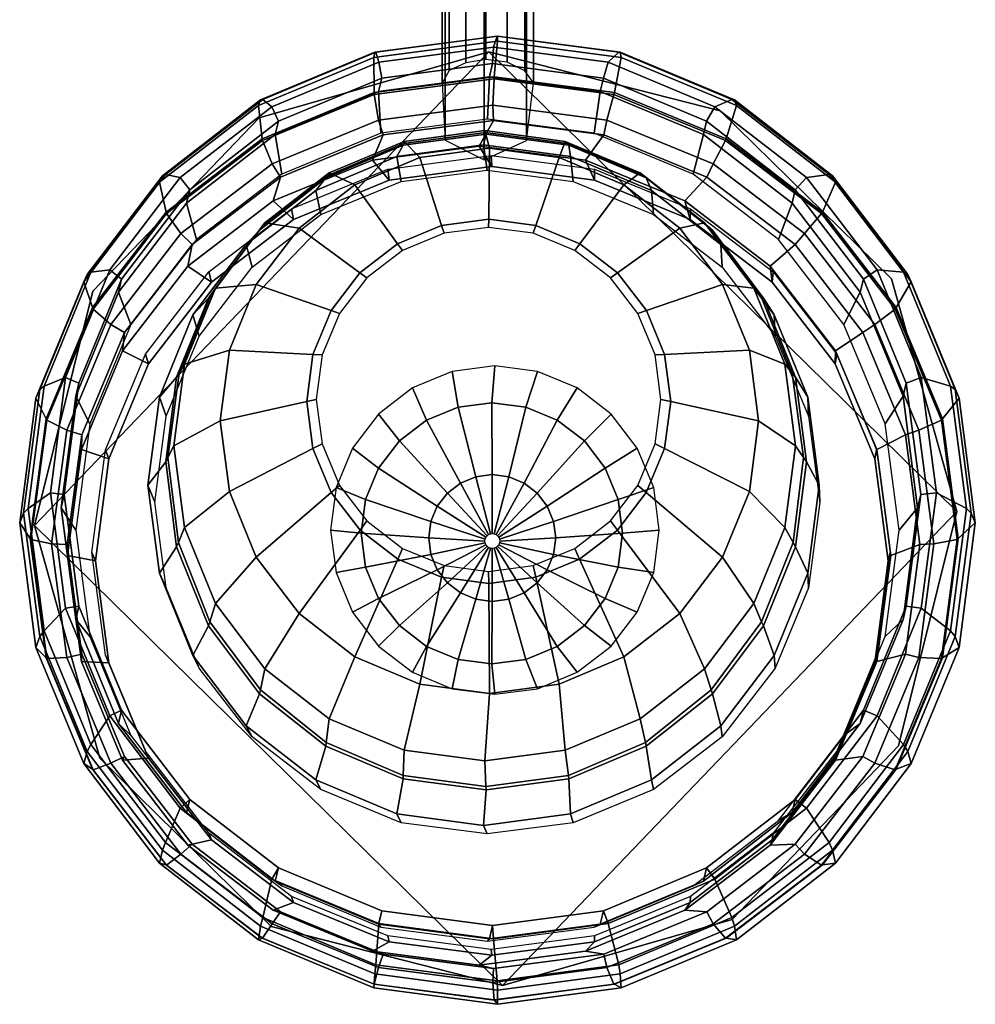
# Model space of a CAD drawing. Extents: x -2112 to 2115, y -152 to 1063.
# Tile 129 of 132: x 361 to 615, y -84 to 178. Entities that reach past the tile are written whole.
import ezdxf

# ---------------------------------------------------------------- set-up
doc = ezdxf.new("R2010")
doc.units = 0
doc.header["$MEASUREMENT"] = 0
for name, color, linetype in [('EXHAUST_CONE', 1, 'CONTINUOUS'), ('EXHAUST_CONE_END', 1, 'CONTINUOUS'), ('FAN_CONE', 1, 'CONTINUOUS'), ('FANS', 1, 'CONTINUOUS'), ('FRONT_COWL', 1, 'CONTINUOUS'), ('MAIN_COWL', 1, 'CONTINUOUS'), ('MID_COWL', 1, 'CONTINUOUS'), ('PYLONS', 1, 'CONTINUOUS')]:
    doc.layers.add(name, color=color, linetype=linetype)

msp = doc.modelspace()

# ---------------------------------------------------------------- meshes
at = {"layer": 'EXHAUST_CONE', "color": 8, "linetype": 'CONTINUOUS'}
mesh = msp.add_polyface(dxfattribs=at)
corners = [(414.133391, 71.135125, 1527.974488), (437.093512, 76.268081, 1639.386448), (438.732179, 88.793354, 1638.519434), (416.569857, 89.882524, 1527.278719), (443.556511, 100.469682, 1637.711184), (423.713214, 107.352319, 1526.630365), (451.23914, 110.499989, 1637.016875), (435.076654, 122.353972, 1526.073612), (461.257062, 118.198806, 1636.483953), (449.885778, 133.865145, 1525.6464), (472.92711, 123.039513, 1636.148874), (467.131368, 141.101371, 1525.377843), (485.452625, 124.690771, 1636.034572), (485.638165, 143.569513, 1525.286243), (497.97812, 123.039513, 1636.148874), (504.144962, 141.101371, 1525.377843), (509.648107, 118.198806, 1636.483953), (521.390552, 133.865145, 1525.6464), (519.665933, 110.499989, 1637.016875), (536.199675, 122.353972, 1526.073612), (527.348437, 100.469682, 1637.711184), (547.563115, 107.352319, 1526.630365), (532.172625, 88.793354, 1638.519434), (554.706473, 89.882524, 1527.278719), (533.81114, 76.268081, 1639.386448), (557.142939, 71.135125, 1527.974488), (532.154173, 63.747882, 1640.253111), (554.706473, 52.387725, 1528.670257), (527.316445, 52.085412, 1641.060401), (547.563115, 34.91793, 1529.31861), (519.628912, 42.07404, 1641.7534), (536.199675, 19.916277, 1529.875364), (509.615895, 34.394161, 1642.285011), (521.390552, 8.405104, 1530.302576), (497.959246, 29.56732, 1642.61913), (504.144962, 1.168878, 1530.571133), (485.452037, 27.921138, 1642.733081), (485.638165, -1.299264, 1530.662732), (472.944848, 29.56732, 1642.61913), (467.131368, 1.168878, 1530.571133), (461.288256, 34.394161, 1642.285011), (449.885778, 8.405104, 1530.302576), (451.275329, 42.07404, 1641.7534), (435.076654, 19.916277, 1529.875364), (443.587915, 52.085412, 1641.060401), (423.713214, 34.91793, 1529.31861), (438.750327, 63.747882, 1640.253111), (416.569857, 52.387725, 1528.670257), (401.826579, 64.495586, 1427.357187), (404.639539, 86.173807, 1425.377321), (403.182391, 83.812316, 1396.691237), (400.218349, 61.34817, 1396.691237), (412.886722, 106.374693, 1423.532381), (411.678795, 104.681699, 1396.691237), (426.006095, 123.721588, 1421.948094), (425.112552, 122.552295, 1396.691237), (443.103596, 137.032328, 1420.732428), (442.561572, 136.23269, 1396.691237), (463.014056, 145.399809, 1419.968229), (462.841707, 144.818007, 1396.691237), (484.380612, 148.2538, 1419.707575), (484.586316, 147.743706, 1396.691237), (505.747168, 145.399809, 1419.968229), (506.335101, 144.818007, 1396.691237), (525.657629, 137.032328, 1420.732428), (526.627422, 136.23269, 1396.691237), (542.755129, 123.721588, 1421.948094), (544.095657, 122.552295, 1396.691237), (555.874502, 106.374693, 1423.532381), (557.554148, 104.681699, 1396.691237), (564.121685, 86.173807, 1425.377321), (566.078924, 83.812316, 1396.691237), (566.934646, 64.495586, 1427.357187), (569.072912, 61.34817, 1396.691237), (564.121685, 42.817365, 1429.337052), (566.311334, 38.81483, 1396.691237), (555.874502, 22.616479, 1431.181992), (557.962707, 17.756353, 1396.691237), (542.755129, 5.269585, 1432.766279), (544.582441, -0.372672, 1396.691237), (525.657629, -8.041155, 1433.981945), (527.078225, -14.311637, 1396.691237), (505.747168, -16.408636, 1434.746144), (506.648925, -23.086329, 1396.691237), (484.380612, -19.262628, 1435.006798), (484.701152, -26.081364, 1396.691237), (463.014056, -16.408636, 1434.746144), (462.749712, -23.086329, 1396.691237), (443.103596, -8.041155, 1433.981945), (442.309615, -14.311637, 1396.691237), (426.006095, 5.269585, 1432.766279), (424.788081, -0.372672, 1396.691237), (412.886722, 22.616479, 1431.181992), (411.384977, 17.756353, 1396.691237), (404.639539, 42.817365, 1429.337052), (403.009365, 38.81483, 1396.691237)]
mesh.append_faces([[corners[k] for k in face] for face in [(0, 3, 2, 1), (3, 5, 4, 2), (5, 7, 6, 4), (7, 9, 8, 6), (9, 11, 10, 8), (11, 13, 12, 10), (13, 15, 14, 12), (15, 17, 16, 14), (17, 19, 18, 16), (19, 21, 20, 18), (21, 23, 22, 20), (23, 25, 24, 22), (25, 27, 26, 24), (27, 29, 28, 26), (29, 31, 30, 28), (31, 33, 32, 30), (33, 35, 34, 32), (35, 37, 36, 34), (37, 39, 38, 36), (39, 41, 40, 38), (41, 43, 42, 40), (43, 45, 44, 42), (45, 47, 46, 44), (47, 0, 1, 46), (48, 51, 50, 49), (49, 50, 53, 52), (52, 53, 55, 54), (54, 55, 57, 56), (56, 57, 59, 58), (58, 59, 61, 60), (60, 61, 63, 62), (62, 63, 65, 64), (64, 65, 67, 66), (66, 67, 69, 68), (68, 69, 71, 70), (70, 71, 73, 72), (72, 73, 75, 74), (74, 75, 77, 76), (76, 77, 79, 78), (78, 79, 81, 80), (80, 81, 83, 82), (82, 83, 85, 84), (84, 85, 87, 86), (86, 87, 89, 88), (88, 89, 91, 90), (90, 91, 93, 92), (92, 93, 95, 94), (94, 95, 51, 48), (48, 49, 3, 0), (49, 52, 5, 3), (52, 54, 7, 5), (54, 56, 9, 7), (56, 58, 11, 9), (58, 60, 13, 11), (60, 62, 15, 13), (62, 64, 17, 15), (64, 66, 19, 17), (66, 68, 21, 19), (68, 70, 23, 21), (70, 72, 25, 23), (72, 74, 27, 25), (74, 76, 29, 27), (76, 78, 31, 29), (78, 80, 33, 31), (80, 82, 35, 33), (82, 84, 37, 35), (84, 86, 39, 37), (86, 88, 41, 39), (88, 90, 43, 41), (90, 92, 45, 43), (92, 94, 47, 45), (94, 48, 0, 47)]], dxfattribs={"color": 8})
at = {"layer": 'EXHAUST_CONE_END', "color": 18, "linetype": 'CONTINUOUS'}
mesh = msp.add_polyface(dxfattribs=at)
corners = [(439.651987, 76.840053, 1651.801224), (441.21189, 88.671488, 1650.965999), (438.732179, 88.793354, 1638.519434), (437.093512, 76.268081, 1639.386448), (445.785294, 99.69663, 1650.187693), (443.556511, 100.469682, 1637.711184), (453.06053, 109.164134, 1649.519346), (451.23914, 110.499989, 1637.016875), (462.541802, 116.428805, 1649.006506), (461.257062, 118.198806, 1636.483953), (473.582977, 120.995569, 1648.684121), (472.92711, 123.039513, 1636.148874), (485.431617, 122.553207, 1648.574162), (485.452625, 124.690771, 1636.034572), (497.280258, 120.995569, 1648.684121), (497.97812, 123.039513, 1636.148874), (508.321433, 116.428805, 1649.006506), (509.648107, 118.198806, 1636.483953), (517.802705, 109.164134, 1649.519346), (519.665933, 110.499989, 1637.016875), (525.07794, 99.69663, 1650.187693), (527.348437, 100.469682, 1637.711184), (529.651345, 88.671488, 1650.965999), (532.172625, 88.793354, 1638.519434), (531.211248, 76.840053, 1651.801224), (533.81114, 76.268081, 1639.386448), (529.651345, 65.008619, 1652.636449), (532.154173, 63.747882, 1640.253111), (525.07794, 53.983477, 1653.414755), (527.316445, 52.085412, 1641.060401), (517.802705, 44.515973, 1654.083101), (519.628912, 42.07404, 1641.7534), (508.321433, 37.251301, 1654.595941), (509.615895, 34.394161, 1642.285011), (497.280258, 32.684538, 1654.918326), (497.959246, 29.56732, 1642.61913), (485.431617, 31.1269, 1655.028286), (485.452037, 27.921138, 1642.733081), (473.582977, 32.684538, 1654.918326), (472.944848, 29.56732, 1642.61913), (462.541802, 37.251301, 1654.595941), (461.288256, 34.394161, 1642.285011), (453.06053, 44.515973, 1654.083101), (451.275329, 42.07404, 1641.7534), (445.785294, 53.983477, 1653.414755), (443.587915, 52.085412, 1641.060401), (441.21189, 65.008619, 1652.636449), (438.750327, 63.747882, 1640.253111)]
mesh.append_faces([[corners[k] for k in face] for face in [(0, 3, 2, 1), (1, 2, 5, 4), (4, 5, 7, 6), (6, 7, 9, 8), (8, 9, 11, 10), (10, 11, 13, 12), (12, 13, 15, 14), (14, 15, 17, 16), (16, 17, 19, 18), (18, 19, 21, 20), (20, 21, 23, 22), (22, 23, 25, 24), (24, 25, 27, 26), (26, 27, 29, 28), (28, 29, 31, 30), (30, 31, 33, 32), (32, 33, 35, 34), (34, 35, 37, 36), (36, 37, 39, 38), (38, 39, 41, 40), (40, 41, 43, 42), (42, 43, 45, 44), (44, 45, 47, 46), (46, 47, 3, 0)]], dxfattribs={"color": 18})
at = {"layer": 'FAN_CONE', "color": 183, "linetype": 'CONTINUOUS'}
mesh = msp.add_polyface(dxfattribs=at)
corners = [(484.426208, 39.18551, 1071.351255), (484.493863, 39.698656, 1071.323571), (484.692218, 40.176832, 1071.297774), (485.007755, 40.587451, 1071.275621), (485.418971, 40.90253, 1071.258623), (485.897842, 41.100597, 1071.247937), (486.411735, 41.168154, 1071.244292), (486.925627, 41.100597, 1071.247937), (487.404498, 40.90253, 1071.258623), (487.815714, 40.587451, 1071.275621), (488.131251, 40.176832, 1071.297774), (488.329606, 39.698656, 1071.323571), (488.397262, 39.18551, 1071.351255), (488.329606, 38.672364, 1071.378939), (488.131251, 38.194188, 1071.404737), (487.815714, 37.783569, 1071.426889), (487.404498, 37.46849, 1071.443888), (486.925627, 37.270423, 1071.454574), (486.411735, 37.202866, 1071.458218), (485.897842, 37.270423, 1071.454574), (485.418971, 37.46849, 1071.443888), (485.007755, 37.783569, 1071.426889), (484.692218, 38.194188, 1071.404737), (484.493863, 38.672364, 1071.378939), (469.532853, 40.005075, 1081.067251), (470.107922, 44.366815, 1080.831936), (471.793939, 48.431311, 1080.612658), (474.476005, 51.921572, 1080.42436), (477.971342, 54.599744, 1080.279873), (482.041748, 56.283313, 1080.189045), (486.409832, 56.857547, 1080.158066), (490.777916, 56.283313, 1080.189045), (494.848322, 54.599744, 1080.279873), (498.343659, 51.921572, 1080.42436), (501.025725, 48.431311, 1080.612658), (502.711742, 44.366815, 1080.831936), (503.286812, 40.005075, 1081.067251), (502.711742, 35.643334, 1081.302565), (501.025725, 31.578839, 1081.521844), (498.343659, 28.088577, 1081.710142), (494.848322, 25.410406, 1081.854629), (490.777916, 23.726837, 1081.945457), (486.409832, 23.152602, 1081.976436), (482.041748, 23.726837, 1081.945457), (477.971342, 25.410406, 1081.854629), (474.476005, 28.088577, 1081.710142), (471.793939, 31.578839, 1081.521844), (470.107922, 35.643334, 1081.302565), (451.545032, 41.242119, 1097.426499), (452.728998, 50.222173, 1096.942028), (456.20021, 58.590252, 1096.490573), (461.722111, 65.776084, 1096.102899), (468.918393, 71.289967, 1095.805427), (477.298641, 74.756138, 1095.618428), (486.291754, 75.938385, 1095.554646), (495.284868, 74.756138, 1095.618428), (503.665116, 71.289967, 1095.805427), (510.861397, 65.776084, 1096.102899), (516.383299, 58.590252, 1096.490573), (519.854511, 50.222173, 1096.942028), (521.038477, 41.242119, 1097.426499), (519.854511, 32.262064, 1097.91097), (516.383299, 23.893986, 1098.362425), (510.861397, 16.708154, 1098.750098), (503.665116, 11.194271, 1099.04757), (495.284868, 7.728099, 1099.234569), (486.291754, 6.545852, 1099.298351), (477.298641, 7.728099, 1099.234569), (468.918393, 11.194271, 1099.04757), (461.722111, 16.708154, 1098.750098), (456.20021, 23.893986, 1098.362425), (452.728998, 32.262064, 1097.91097), (443.406447, 42.089612, 1109.850281), (444.894861, 53.378823, 1109.241232), (449.258671, 63.898693, 1108.673688), (456.200489, 72.932311, 1108.186327), (465.247244, 79.864049, 1107.812362), (475.782412, 84.221522, 1107.577278), (487.088041, 85.707775, 1107.497095), (498.393669, 84.221522, 1107.577278), (508.928838, 79.864049, 1107.812362), (517.975592, 72.932311, 1108.186327), (524.917411, 63.898693, 1108.673688), (529.28122, 53.378823, 1109.241232), (530.769635, 42.089612, 1109.850281), (529.28122, 30.8004, 1110.45933), (524.917411, 20.28053, 1111.026874), (517.975592, 11.246913, 1111.514235), (508.928838, 4.315174, 1111.8882), (498.393669, -0.042299, 1112.123284), (487.088041, -1.528552, 1112.203467), (475.782412, -0.042299, 1112.123284), (465.247244, 4.315174, 1111.8882), (456.200489, 11.246913, 1111.514235), (449.258671, 20.28053, 1111.026874), (444.894861, 30.8004, 1110.45933)]
mesh.append_faces([[corners[k] for k in face] for face in [(0, 1, 25, 24), (24, 25, 49, 48), (48, 49, 73, 72), (1, 2, 26, 25), (25, 26, 50, 49), (49, 50, 74, 73), (2, 3, 27, 26), (26, 27, 51, 50), (50, 51, 75, 74), (3, 4, 28, 27), (27, 28, 52, 51), (51, 52, 76, 75), (4, 5, 29, 28), (28, 29, 53, 52), (52, 53, 77, 76), (5, 6, 30, 29), (29, 30, 54, 53), (53, 54, 78, 77), (6, 7, 31, 30), (30, 31, 55, 54), (54, 55, 79, 78), (7, 8, 32, 31), (31, 32, 56, 55), (55, 56, 80, 79), (8, 9, 33, 32), (32, 33, 57, 56), (56, 57, 81, 80), (9, 10, 34, 33), (33, 34, 58, 57), (57, 58, 82, 81), (10, 11, 35, 34), (34, 35, 59, 58), (58, 59, 83, 82), (11, 12, 36, 35), (35, 36, 60, 59), (59, 60, 84, 83), (12, 13, 37, 36), (36, 37, 61, 60), (60, 61, 85, 84), (13, 14, 38, 37), (37, 38, 62, 61), (61, 62, 86, 85), (14, 15, 39, 38), (38, 39, 63, 62), (62, 63, 87, 86), (15, 16, 40, 39), (39, 40, 64, 63), (63, 64, 88, 87), (16, 17, 41, 40), (40, 41, 65, 64), (64, 65, 89, 88), (17, 18, 42, 41), (41, 42, 66, 65), (65, 66, 90, 89), (18, 19, 43, 42), (42, 43, 67, 66), (66, 67, 91, 90), (19, 20, 44, 43), (43, 44, 68, 67), (67, 68, 92, 91), (20, 21, 45, 44), (44, 45, 69, 68), (68, 69, 93, 92), (21, 22, 46, 45), (45, 46, 70, 69), (69, 70, 94, 93), (22, 23, 47, 46), (46, 47, 71, 70), (70, 71, 95, 94), (23, 0, 24, 47), (47, 24, 48, 71), (71, 48, 72, 95)]], dxfattribs={"color": 183})
at = {"layer": 'FANS', "color": 8, "linetype": 'CONTINUOUS'}
mesh = msp.add_polyface(dxfattribs=at)
corners = [(485.443576, 169.237056, 1123.621685), (546.95917, 153.55415, 1123.621685), (592.489177, 108.827733, 1123.621685), (609.833868, 47.042213, 1123.621685), (594.345748, -15.247031, 1123.621685), (550.174846, -61.349645, 1123.621685), (489.156719, -78.912472, 1123.621685), (427.641125, -63.229566, 1123.621685), (382.111118, -18.503149, 1123.621685), (364.766426, 43.282371, 1123.621685), (380.254546, 105.571615, 1123.621685), (424.425449, 151.674229, 1123.621685), (485.443576, 169.237056, 1113.751114), (546.95917, 153.55415, 1113.751114), (592.489177, 108.827733, 1113.751114), (609.833868, 47.042213, 1113.751114), (594.345748, -15.247031, 1113.751114), (550.174846, -61.349645, 1113.751114), (489.156719, -78.912472, 1113.751114), (427.641125, -63.229566, 1113.751114), (382.111118, -18.503149, 1113.751114), (364.766426, 43.282371, 1113.751114), (380.254546, 105.571615, 1113.751114), (424.425449, 151.674229, 1113.751114)]
mesh.append_faces([[corners[k] for k in face] for face in [(0, 9, 6, 3), (12, 15, 18, 21), (0, 1, 13, 12), (1, 2, 14, 13), (2, 3, 15, 14), (3, 4, 16, 15), (4, 5, 17, 16), (5, 6, 18, 17), (6, 7, 19, 18), (7, 8, 20, 19), (8, 9, 21, 20), (9, 10, 22, 21), (10, 11, 23, 22), (11, 0, 12, 23), (1, 0, 3, 2), (4, 3, 6, 5), (7, 6, 9, 8), (10, 9, 0, 11), (13, 14, 15, 12), (16, 17, 18, 15), (19, 20, 21, 18), (22, 23, 12, 21)]], dxfattribs={"color": 8})
at = {"layer": 'FRONT_COWL', "color": 253, "linetype": 'CONTINUOUS'}
mesh = msp.add_polyface(dxfattribs=at)
corners = [(363.843195, 39.63574, 1005.261095), (363.668039, 39.907849, 1007.659109), (367.868289, 71.649712, 1004.446085), (368.035674, 71.318877, 1002.054015), (380.182798, 101.228419, 1001.452022), (380.3274, 100.842861, 999.065492), (399.772354, 126.628231, 998.880963), (399.880713, 126.19568, 996.499189), (425.30196, 146.118192, 996.908119), (425.363087, 145.649583, 994.529995), (455.031816, 158.370094, 995.667938), (455.037939, 157.878817, 993.292108), (486.935881, 162.548989, 995.244935), (486.882979, 162.049981, 992.869888), (518.839946, 158.370094, 995.667938), (518.728018, 157.878817, 993.292108), (548.569802, 146.118192, 996.908119), (548.402871, 145.649583, 994.529995), (574.099408, 126.628231, 998.880963), (573.885244, 126.19568, 996.499189), (593.688963, 101.228419, 1001.452022), (593.438557, 100.842861, 999.065492), (606.003473, 71.649712, 1004.446085), (605.730284, 71.318877, 1002.054015), (610.203723, 39.907849, 1007.659109), (609.922763, 39.63574, 1005.261095), (606.003473, 8.165987, 1010.872134), (605.730284, 7.952603, 1008.468175), (593.688963, -21.41272, 1013.866196), (593.438557, -21.57138, 1011.456698), (574.099408, -46.812532, 1016.437256), (573.885244, -46.9242, 1014.023001), (548.569802, -66.302493, 1018.4101), (548.402871, -66.378102, 1015.992195), (518.839946, -78.554395, 1019.650281), (518.728018, -78.607337, 1017.230082), (486.935881, -82.73329, 1020.073284), (486.882979, -82.778501, 1017.652302), (455.031816, -78.554395, 1019.650281), (455.037939, -78.607337, 1017.230082), (425.30196, -66.302493, 1018.4101), (425.363087, -66.378102, 1015.992195), (399.772354, -46.812532, 1016.437256), (399.880713, -46.9242, 1014.023001), (380.182798, -21.41272, 1013.866196), (380.3274, -21.57138, 1011.456698), (367.868289, 8.165987, 1010.872134), (368.035674, 7.952603, 1008.468175), (380.968048, 33.915979, 986.622496), (384.556672, 61.035701, 983.877341), (383.654809, 63.44291, 1005.276806), (380.041627, 36.137599, 1008.040748), (395.077985, 86.307259, 981.319263), (394.248123, 88.88741, 1002.701223), (411.814977, 108.008437, 979.122593), (411.099652, 110.737098, 1000.48952), (433.62705, 124.660338, 977.437028), (433.060993, 127.502953, 998.79242), (459.027747, 135.12816, 976.377437), (458.635515, 138.04241, 997.725579), (486.286053, 138.698539, 976.016031), (486.080359, 141.637222, 997.361699), (513.544358, 135.12816, 976.377437), (513.525202, 138.04241, 997.725579), (538.945055, 124.660338, 977.437028), (539.099725, 127.502953, 998.79242), (560.757128, 108.008437, 979.122593), (561.061065, 110.737098, 1000.48952), (577.49412, 86.307259, 981.319263), (577.912594, 88.88741, 1002.701223), (588.015433, 61.035701, 983.877341), (588.505909, 63.44291, 1005.276806), (591.604057, 33.915979, 986.622496), (592.119091, 36.137599, 1008.040748), (588.015433, 6.796256, 989.367651), (588.505909, 8.832287, 1010.804689), (577.49412, -18.475302, 991.925728), (577.912594, -16.612213, 1013.380272), (560.757128, -40.17648, 994.122399), (561.061065, -38.461901, 1015.591975), (538.945055, -56.828381, 995.807964), (539.099725, -55.227756, 1017.289075), (513.544358, -67.296203, 996.867554), (513.525202, -65.767213, 1018.355917), (486.286053, -70.866582, 997.228961), (486.080359, -69.362025, 1018.719796), (459.027747, -67.296203, 996.867554), (458.635515, -65.767213, 1018.355917), (433.62705, -56.828381, 995.807964), (433.060993, -55.227756, 1017.289075), (411.814977, -40.17648, 994.122399), (411.099652, -38.461901, 1015.591975), (395.077985, -18.475302, 991.925728), (394.248123, -16.612213, 1013.380272), (384.556672, 6.796256, 989.367651), (383.654809, 8.832287, 1010.804689), (373.523866, 35.321926, 983.114961), (377.250514, 63.484715, 980.264223), (373.488505, 38.287808, 985.068779), (377.348248, 67.456411, 982.116229), (369.334895, 38.443483, 989.204981), (373.327732, 68.617899, 986.150619), (388.176493, 89.728256, 977.607758), (388.66444, 94.637221, 979.36489), (385.034138, 96.735979, 983.304406), (405.557216, 112.264095, 975.3266), (406.665903, 117.977912, 977.002262), (403.656341, 120.881521, 980.860308), (428.208215, 129.556453, 973.576206), (430.125866, 135.887854, 975.189354), (427.925268, 139.409047, 978.984886), (454.585862, 140.426884, 972.475862), (457.445572, 147.146514, 974.049712), (456.187033, 151.055937, 977.805946), (482.892563, 144.134585, 972.100555), (486.763227, 150.986634, 973.661002), (486.515642, 155.028475, 977.403832), (511.199265, 140.426884, 972.475862), (516.080883, 147.146514, 974.049712), (516.844251, 151.055937, 977.805946), (537.576912, 129.556453, 973.576206), (543.400588, 135.887854, 975.189354), (545.106015, 139.409047, 978.984886), (560.22791, 112.264095, 975.3266), (566.860551, 117.977912, 977.002262), (569.374942, 120.881521, 980.860308), (577.608633, 89.728256, 977.607758), (584.862014, 94.637221, 979.36489), (587.997145, 96.735979, 983.304406), (588.534612, 63.484715, 980.264223), (596.178206, 67.456411, 982.116229), (599.703551, 68.617899, 986.150619), (592.26126, 35.321926, 983.114961), (600.037949, 38.287808, 985.068779), (603.696389, 38.443483, 989.204981), (588.534612, 7.159138, 985.965699), (596.178206, 9.119206, 988.021329), (599.703551, 8.269067, 992.259343), (577.608633, -19.084403, 988.622164), (584.862014, -18.061604, 990.772668), (587.997145, -19.849013, 995.105555), (560.22791, -41.620243, 990.903323), (566.860551, -41.402295, 993.135296), (569.374942, -43.994555, 997.549654), (537.576912, -58.9126, 992.653717), (543.400588, -59.312237, 994.948204), (545.106015, -62.522081, 999.425076), (511.199265, -69.783031, 993.754061), (516.080883, -70.570898, 996.087846), (516.844251, -74.168971, 1000.604016), (482.892563, -73.490732, 994.129367), (486.763227, -74.411017, 996.476557), (486.515642, -78.141509, 1001.00613), (454.585862, -69.783031, 993.754061), (457.445572, -70.570898, 996.087846), (456.187033, -74.168971, 1000.604016), (428.208215, -58.9126, 992.653717), (430.125866, -59.312237, 994.948204), (427.925268, -62.522081, 999.425076), (405.557216, -41.620243, 990.903323), (406.665903, -41.402295, 993.135296), (403.656341, -43.994555, 997.549654), (388.176493, -19.084403, 988.622164), (388.66444, -18.061604, 990.772668), (385.034138, -19.849013, 995.105555), (377.250514, 7.159138, 985.965699), (377.348248, 9.119206, 988.021329), (373.327732, 8.269067, 992.259343)]
mesh.append_faces([[corners[k] for k in face] for face in [(0, 3, 2, 1), (3, 5, 4, 2), (5, 7, 6, 4), (7, 9, 8, 6), (9, 11, 10, 8), (11, 13, 12, 10), (13, 15, 14, 12), (15, 17, 16, 14), (17, 19, 18, 16), (19, 21, 20, 18), (21, 23, 22, 20), (23, 25, 24, 22), (25, 27, 26, 24), (27, 29, 28, 26), (29, 31, 30, 28), (31, 33, 32, 30), (33, 35, 34, 32), (35, 37, 36, 34), (37, 39, 38, 36), (39, 41, 40, 38), (41, 43, 42, 40), (43, 45, 44, 42), (45, 47, 46, 44), (47, 0, 1, 46), (48, 51, 50, 49), (49, 50, 53, 52), (52, 53, 55, 54), (54, 55, 57, 56), (56, 57, 59, 58), (58, 59, 61, 60), (60, 61, 63, 62), (62, 63, 65, 64), (64, 65, 67, 66), (66, 67, 69, 68), (68, 69, 71, 70), (70, 71, 73, 72), (72, 73, 75, 74), (74, 75, 77, 76), (76, 77, 79, 78), (78, 79, 81, 80), (80, 81, 83, 82), (82, 83, 85, 84), (84, 85, 87, 86), (86, 87, 89, 88), (88, 89, 91, 90), (90, 91, 93, 92), (92, 93, 95, 94), (94, 95, 51, 48), (48, 49, 97, 96), (96, 97, 99, 98), (98, 99, 101, 100), (100, 101, 3, 0), (49, 52, 102, 97), (97, 102, 103, 99), (99, 103, 104, 101), (101, 104, 5, 3), (52, 54, 105, 102), (102, 105, 106, 103), (103, 106, 107, 104), (104, 107, 7, 5), (54, 56, 108, 105), (105, 108, 109, 106), (106, 109, 110, 107), (107, 110, 9, 7), (56, 58, 111, 108), (108, 111, 112, 109), (109, 112, 113, 110), (110, 113, 11, 9), (58, 60, 114, 111), (111, 114, 115, 112), (112, 115, 116, 113), (113, 116, 13, 11), (60, 62, 117, 114), (114, 117, 118, 115), (115, 118, 119, 116), (116, 119, 15, 13), (62, 64, 120, 117), (117, 120, 121, 118), (118, 121, 122, 119), (119, 122, 17, 15), (64, 66, 123, 120), (120, 123, 124, 121), (121, 124, 125, 122), (122, 125, 19, 17), (66, 68, 126, 123), (123, 126, 127, 124), (124, 127, 128, 125), (125, 128, 21, 19), (68, 70, 129, 126), (126, 129, 130, 127), (127, 130, 131, 128), (128, 131, 23, 21), (70, 72, 132, 129), (129, 132, 133, 130), (130, 133, 134, 131), (131, 134, 25, 23), (72, 74, 135, 132), (132, 135, 136, 133), (133, 136, 137, 134), (134, 137, 27, 25), (74, 76, 138, 135), (135, 138, 139, 136), (136, 139, 140, 137), (137, 140, 29, 27), (76, 78, 141, 138), (138, 141, 142, 139), (139, 142, 143, 140), (140, 143, 31, 29), (78, 80, 144, 141), (141, 144, 145, 142), (142, 145, 146, 143), (143, 146, 33, 31), (80, 82, 147, 144), (144, 147, 148, 145), (145, 148, 149, 146), (146, 149, 35, 33), (82, 84, 150, 147), (147, 150, 151, 148), (148, 151, 152, 149), (149, 152, 37, 35), (84, 86, 153, 150), (150, 153, 154, 151), (151, 154, 155, 152), (152, 155, 39, 37), (86, 88, 156, 153), (153, 156, 157, 154), (154, 157, 158, 155), (155, 158, 41, 39), (88, 90, 159, 156), (156, 159, 160, 157), (157, 160, 161, 158), (158, 161, 43, 41), (90, 92, 162, 159), (159, 162, 163, 160), (160, 163, 164, 161), (161, 164, 45, 43), (92, 94, 165, 162), (162, 165, 166, 163), (163, 166, 167, 164), (164, 167, 47, 45), (94, 48, 96, 165), (165, 96, 98, 166), (166, 98, 100, 167), (167, 100, 0, 47)]], dxfattribs={"color": 253})
at = {"layer": 'MAIN_COWL', "color": 254, "linetype": 'CONTINUOUS'}
mesh = msp.add_polyface(dxfattribs=at)
corners = [(363.668039, 39.907849, 1007.659109), (367.868289, 71.649712, 1004.446085), (380.182798, 101.228419, 1001.452022), (399.772354, 126.628231, 998.880963), (425.30196, 146.118192, 996.908119), (455.031816, 158.370094, 995.667938), (486.935881, 162.548989, 995.244935), (518.839946, 158.370094, 995.667938), (548.569802, 146.118192, 996.908119), (574.099408, 126.628231, 998.880963), (593.688963, 101.228419, 1001.452022), (606.003473, 71.649712, 1004.446085), (610.203723, 39.907849, 1007.659109), (606.003473, 8.165987, 1010.872134), (593.688963, -21.41272, 1013.866196), (574.099408, -46.812532, 1016.437256), (548.569802, -66.302493, 1018.4101), (518.839946, -78.554395, 1019.650281), (486.935881, -82.73329, 1020.073284), (455.031816, -78.554395, 1019.650281), (425.30196, -66.302493, 1018.4101), (399.772354, -46.812532, 1016.437256), (380.182798, -21.41272, 1013.866196), (367.868289, 8.165987, 1010.872134), (360.843243, 44.059322, 1060.671971), (365.168816, 77.183166, 1061.060018), (377.850756, 108.049674, 1061.421621), (398.024809, 134.555346, 1061.732136), (424.316147, 154.893863, 1061.970402), (454.933059, 167.679189, 1062.120183), (487.789052, 172.040026, 1062.17127), (520.645045, 167.679189, 1062.120183), (551.261956, 154.893863, 1061.970402), (577.553294, 134.555346, 1061.732136), (597.727347, 108.049674, 1061.421621), (610.409287, 77.183166, 1061.060018), (614.734861, 44.059322, 1060.671971), (610.409287, 10.935479, 1060.283923), (597.727347, -19.93103, 1059.922321), (577.553294, -46.436701, 1059.611806), (551.261956, -66.775218, 1059.373539), (520.645045, -79.560545, 1059.223758), (487.789052, -83.921381, 1059.172671), (454.933059, -79.560545, 1059.223758), (424.316147, -66.775218, 1059.373539), (398.024809, -46.436701, 1059.611806), (377.850756, -19.93103, 1059.922321), (365.168816, 10.935479, 1060.283923), (361.889603, 46.640073, 1122.520901), (366.17913, 79.448355, 1120.750905), (378.755388, 110.020807, 1119.101531), (398.761324, 136.273967, 1117.685181), (424.833567, 156.418725, 1116.598378), (455.195337, 169.082249, 1115.915185), (487.77753, 173.401542, 1115.682161), (520.359724, 169.082249, 1115.915185), (550.721494, 156.418725, 1116.598378), (576.793737, 136.273967, 1117.685181), (596.799673, 110.020807, 1119.101531), (609.375931, 79.448355, 1120.750905), (613.665458, 46.640073, 1122.520901), (609.375931, 13.83179, 1124.290897), (596.799673, -16.740662, 1125.940271), (576.793737, -42.993822, 1127.356621), (550.721494, -63.13858, 1128.443424), (520.359724, -75.802104, 1129.126617), (487.77753, -80.121396, 1129.359642), (455.195337, -75.802104, 1129.126617), (424.833567, -63.13858, 1128.443424), (398.761324, -42.993822, 1127.356621), (378.755388, -16.740662, 1125.940271), (366.17913, 13.83179, 1124.290897), (363.075195, 47.841409, 1140.399655), (367.322973, 80.326311, 1138.647105), (379.776827, 110.59742, 1137.013988), (399.588049, 136.59181, 1135.611599), (425.406535, 156.538008, 1134.535509), (455.4728, 169.076712, 1133.85905), (487.737876, 173.35343, 1133.628322), (520.002952, 169.076712, 1133.85905), (550.069217, 156.538008, 1134.535509), (575.887703, 136.59181, 1135.611599), (595.698925, 110.59742, 1137.013988), (608.15278, 80.326311, 1138.647105), (612.400557, 47.841409, 1140.399655), (608.15278, 15.356508, 1142.152205), (595.698925, -14.914601, 1143.785322), (575.887703, -40.908992, 1145.187711), (550.069217, -60.855189, 1146.263802), (520.002952, -73.393893, 1146.940261), (487.737876, -77.670612, 1147.170988), (455.4728, -73.393893, 1146.940261), (425.406535, -60.855189, 1146.263802), (399.588049, -40.908992, 1145.187711), (379.776827, -14.914601, 1143.785322), (367.322973, 15.356508, 1142.152205), (369.003647, 51.976675, 1228.697181), (373.013974, 82.64567, 1227.042598), (384.771658, 111.224624, 1225.500773), (403.475432, 135.765929, 1224.176778), (427.850666, 154.597134, 1223.16084), (456.236226, 166.434924, 1222.522195), (486.697685, 170.472574, 1222.304365), (517.159144, 166.434924, 1222.522195), (545.544704, 154.597134, 1223.16084), (569.919938, 135.765929, 1224.176778), (588.623712, 111.224624, 1225.500773), (600.381396, 82.64567, 1227.042598), (604.391723, 51.976675, 1228.697181), (600.381396, 21.307679, 1230.351763), (588.623712, -7.271275, 1231.893589), (569.919938, -31.81258, 1233.217584), (545.544704, -50.643785, 1234.233522), (517.159144, -62.481575, 1234.872167), (486.697685, -66.519225, 1235.089997), (456.236226, -62.481575, 1234.872167), (427.850666, -50.643785, 1234.233522), (403.475432, -31.81258, 1233.217584), (384.771658, -7.271275, 1231.893589), (373.013974, 21.307679, 1230.351763), (372.691276, 51.527998, 1234.291552), (376.567926, 81.174694, 1232.692122), (387.933687, 108.801017, 1231.201691), (406.014003, 132.524278, 1229.921829), (429.576728, 150.727776, 1228.939756), (457.016103, 162.170973, 1228.322399), (486.46218, 166.074035, 1228.11183), (515.908257, 162.170973, 1228.322399), (543.347632, 150.727776, 1228.939756), (566.910358, 132.524278, 1229.921829), (584.990673, 108.801017, 1231.201691), (596.356434, 81.174694, 1232.692122), (600.233084, 51.527998, 1234.291552), (596.356434, 21.881303, 1235.890981), (584.990673, -5.74502, 1237.381413), (566.910358, -29.468281, 1238.661275), (543.347632, -47.671779, 1239.643348), (515.908257, -59.114977, 1240.260705), (486.46218, -63.018038, 1240.471274), (457.016103, -59.114977, 1240.260705), (429.576728, -47.671779, 1239.643348), (406.014003, -29.468281, 1238.661275), (387.933687, -5.74502, 1237.381413), (376.567926, 21.881303, 1235.890981), (371.871311, 48.018596, 1169.241992), (375.747961, 77.665291, 1167.642563), (387.113722, 105.291614, 1166.152132), (405.194037, 129.014875, 1164.872269), (428.756763, 147.218373, 1163.890196), (456.196138, 158.661571, 1163.27284), (485.642215, 162.564632, 1163.062271), (515.088292, 158.661571, 1163.27284), (542.527667, 147.218373, 1163.890196), (566.090392, 129.014875, 1164.872269), (584.170708, 105.291614, 1166.152132), (595.536469, 77.665291, 1167.642563), (599.413119, 48.018596, 1169.241992), (595.536469, 18.3719, 1170.841422), (584.170708, -9.254423, 1172.331853), (566.090392, -32.977684, 1173.611716), (542.527667, -51.181182, 1174.593789), (515.088292, -62.624379, 1175.211145), (485.642215, -66.527441, 1175.421714), (456.196138, -62.624379, 1175.211145), (428.756763, -51.181182, 1174.593789), (405.194037, -32.977684, 1173.611716), (387.113722, -9.254423, 1172.331853), (375.747961, 18.3719, 1170.841422), (375.761298, 42.106041, 1112.999095), (379.487946, 70.371638, 1111.474175), (390.413925, 96.710982, 1110.053176), (407.794648, 119.329089, 1108.832937), (430.445647, 136.684573, 1107.896614), (456.823293, 147.594686, 1107.308017), (485.129995, 151.315922, 1107.107257), (513.436697, 147.594686, 1107.308017), (539.814344, 136.684573, 1107.896614), (562.465342, 119.329089, 1108.832937), (579.846065, 96.710982, 1110.053176), (590.772044, 70.371638, 1111.474175), (594.498692, 42.106041, 1112.999095), (590.772044, 13.840444, 1114.524015), (579.846065, -12.498899, 1115.945014), (562.465342, -35.117006, 1117.165254), (539.814344, -52.47249, 1118.101577), (513.436697, -63.382603, 1118.690174), (485.129995, -67.10384, 1118.890933), (456.823293, -63.382603, 1118.690174), (430.445647, -52.47249, 1118.101577), (407.794648, -35.117006, 1117.165254), (390.413925, -12.498899, 1115.945014), (379.487946, 13.840444, 1114.524015)]
mesh.append_faces([[corners[k] for k in face] for face in [(0, 1, 25, 24), (24, 25, 49, 48), (48, 49, 73, 72), (72, 73, 97, 96), (96, 97, 121, 120), (120, 121, 145, 144), (144, 145, 169, 168), (1, 2, 26, 25), (25, 26, 50, 49), (49, 50, 74, 73), (73, 74, 98, 97), (97, 98, 122, 121), (121, 122, 146, 145), (145, 146, 170, 169), (2, 3, 27, 26), (26, 27, 51, 50), (50, 51, 75, 74), (74, 75, 99, 98), (98, 99, 123, 122), (122, 123, 147, 146), (146, 147, 171, 170), (3, 4, 28, 27), (27, 28, 52, 51), (51, 52, 76, 75), (75, 76, 100, 99), (99, 100, 124, 123), (123, 124, 148, 147), (147, 148, 172, 171), (4, 5, 29, 28), (28, 29, 53, 52), (52, 53, 77, 76), (76, 77, 101, 100), (100, 101, 125, 124), (124, 125, 149, 148), (148, 149, 173, 172), (5, 6, 30, 29), (29, 30, 54, 53), (53, 54, 78, 77), (77, 78, 102, 101), (101, 102, 126, 125), (125, 126, 150, 149), (149, 150, 174, 173), (6, 7, 31, 30), (30, 31, 55, 54), (54, 55, 79, 78), (78, 79, 103, 102), (102, 103, 127, 126), (126, 127, 151, 150), (150, 151, 175, 174), (7, 8, 32, 31), (31, 32, 56, 55), (55, 56, 80, 79), (79, 80, 104, 103), (103, 104, 128, 127), (127, 128, 152, 151), (151, 152, 176, 175), (8, 9, 33, 32), (32, 33, 57, 56), (56, 57, 81, 80), (80, 81, 105, 104), (104, 105, 129, 128), (128, 129, 153, 152), (152, 153, 177, 176), (9, 10, 34, 33), (33, 34, 58, 57), (57, 58, 82, 81), (81, 82, 106, 105), (105, 106, 130, 129), (129, 130, 154, 153), (153, 154, 178, 177), (10, 11, 35, 34), (34, 35, 59, 58), (58, 59, 83, 82), (82, 83, 107, 106), (106, 107, 131, 130), (130, 131, 155, 154), (154, 155, 179, 178), (11, 12, 36, 35), (35, 36, 60, 59), (59, 60, 84, 83), (83, 84, 108, 107), (107, 108, 132, 131), (131, 132, 156, 155), (155, 156, 180, 179), (12, 13, 37, 36), (36, 37, 61, 60), (60, 61, 85, 84), (84, 85, 109, 108), (108, 109, 133, 132), (132, 133, 157, 156), (156, 157, 181, 180), (13, 14, 38, 37), (37, 38, 62, 61), (61, 62, 86, 85), (85, 86, 110, 109), (109, 110, 134, 133), (133, 134, 158, 157), (157, 158, 182, 181), (14, 15, 39, 38), (38, 39, 63, 62), (62, 63, 87, 86), (86, 87, 111, 110), (110, 111, 135, 134), (134, 135, 159, 158), (158, 159, 183, 182), (15, 16, 40, 39), (39, 40, 64, 63), (63, 64, 88, 87), (87, 88, 112, 111), (111, 112, 136, 135), (135, 136, 160, 159), (159, 160, 184, 183), (16, 17, 41, 40), (40, 41, 65, 64), (64, 65, 89, 88), (88, 89, 113, 112), (112, 113, 137, 136), (136, 137, 161, 160), (160, 161, 185, 184), (17, 18, 42, 41), (41, 42, 66, 65), (65, 66, 90, 89), (89, 90, 114, 113), (113, 114, 138, 137), (137, 138, 162, 161), (161, 162, 186, 185), (18, 19, 43, 42), (42, 43, 67, 66), (66, 67, 91, 90), (90, 91, 115, 114), (114, 115, 139, 138), (138, 139, 163, 162), (162, 163, 187, 186), (19, 20, 44, 43), (43, 44, 68, 67), (67, 68, 92, 91), (91, 92, 116, 115), (115, 116, 140, 139), (139, 140, 164, 163), (163, 164, 188, 187), (20, 21, 45, 44), (44, 45, 69, 68), (68, 69, 93, 92), (92, 93, 117, 116), (116, 117, 141, 140), (140, 141, 165, 164), (164, 165, 189, 188), (21, 22, 46, 45), (45, 46, 70, 69), (69, 70, 94, 93), (93, 94, 118, 117), (117, 118, 142, 141), (141, 142, 166, 165), (165, 166, 190, 189), (22, 23, 47, 46), (46, 47, 71, 70), (70, 71, 95, 94), (94, 95, 119, 118), (118, 119, 143, 142), (142, 143, 167, 166), (166, 167, 191, 190), (23, 0, 24, 47), (47, 24, 48, 71), (71, 48, 72, 95), (95, 72, 96, 119), (119, 96, 120, 143), (143, 120, 144, 167), (167, 144, 168, 191)]], dxfattribs={"color": 254})
at = {"layer": 'MID_COWL', "color": 254, "linetype": 'CONTINUOUS'}
mesh = msp.add_polyface(dxfattribs=at)
corners = [(399.628997, 60.194769, 1385.453399), (400.218349, 61.34817, 1396.691237), (403.182391, 83.812316, 1396.691237), (402.529178, 82.753701, 1383.831769), (411.678795, 104.681699, 1396.691237), (411.032077, 103.77528, 1382.320651), (425.112552, 122.552295, 1396.691237), (424.558238, 121.826919, 1381.023024), (442.561572, 136.23269, 1396.691237), (442.185873, 135.678429, 1380.02732), (462.841707, 144.818007, 1396.691237), (462.713689, 144.385852, 1379.401394), (484.586316, 147.743706, 1396.691237), (484.742749, 147.355792, 1379.187903), (506.335101, 144.818007, 1396.691237), (506.771809, 144.385852, 1379.401394), (526.627422, 136.23269, 1396.691237), (527.299625, 135.678429, 1380.02732), (544.095657, 122.552295, 1396.691237), (544.92726, 121.826919, 1381.023024), (557.554148, 104.681699, 1396.691237), (558.453421, 103.77528, 1382.320651), (566.078924, 83.812316, 1396.691237), (566.95632, 82.753701, 1383.831769), (569.072912, 61.34817, 1396.691237), (569.856501, 60.194769, 1385.453399), (566.311334, 38.81483, 1396.691237), (566.95632, 37.635836, 1387.075029), (557.962707, 17.756353, 1396.691237), (558.453421, 16.614257, 1388.586147), (544.582441, -0.372672, 1396.691237), (544.92726, -1.437382, 1389.883774), (527.078225, -14.311637, 1396.691237), (527.299625, -15.288892, 1390.879478), (506.648925, -23.086329, 1396.691237), (506.771809, -23.996315, 1391.505404), (484.701152, -26.081364, 1396.691237), (484.742749, -26.966255, 1391.718895), (462.749712, -23.086329, 1396.691237), (462.713689, -23.996315, 1391.505404), (442.309615, -14.311637, 1396.691237), (442.185873, -15.288892, 1390.879478), (424.788081, -0.372672, 1396.691237), (424.558238, -1.437382, 1389.883774), (411.384977, 17.756353, 1396.691237), (411.032077, 16.614257, 1388.586147), (403.009365, 38.81483, 1396.691237), (402.529178, 37.635836, 1387.075029), (396.713216, 49.552623, 1189.626406), (394.927216, 54.041719, 1304.736041), (397.96518, 77.453495, 1303.109412), (399.723343, 72.383607, 1188.014682), (406.872039, 99.269798, 1301.593635), (408.548589, 93.658697, 1186.512794), (421.040805, 118.003881, 1300.292008), (422.587529, 111.928031, 1185.223093), (439.5059, 132.379049, 1299.293235), (440.88343, 125.946584, 1184.233472), (461.00896, 141.415657, 1298.665379), (462.189459, 134.759014, 1183.611369), (484.084585, 144.497876, 1298.45123), (485.053644, 137.76477, 1183.399182), (507.16021, 141.415657, 1298.665379), (507.91783, 134.759014, 1183.611369), (528.663269, 132.379049, 1299.293235), (529.223859, 125.946584, 1184.233472), (547.128364, 118.003881, 1300.292008), (547.51976, 111.928031, 1185.223093), (561.297131, 99.269798, 1301.593635), (561.558699, 93.658697, 1186.512794), (570.203989, 77.453495, 1303.109412), (570.383946, 72.383607, 1188.014682), (573.241953, 54.041719, 1304.736041), (573.394073, 49.552623, 1189.626406), (570.203989, 30.629943, 1306.36267), (570.383946, 26.721639, 1191.23813), (561.297131, 8.813641, 1307.878447), (561.558699, 5.446549, 1192.740018), (547.128364, -9.920443, 1309.180074), (547.51976, -12.822785, 1194.029719), (528.663269, -24.29561, 1310.178848), (529.223859, -26.841338, 1195.01934), (507.16021, -33.332219, 1310.806703), (507.91783, -35.653769, 1195.641443), (484.084585, -36.414437, 1311.020853), (485.053644, -38.659525, 1195.85363), (461.00896, -33.332219, 1310.806703), (462.189459, -35.653769, 1195.641443), (439.5059, -24.29561, 1310.178848), (440.88343, -26.841338, 1195.01934), (421.040805, -9.920443, 1309.180074), (422.587529, -12.822785, 1194.029719), (406.872039, 8.813641, 1307.878447), (408.548589, 5.446549, 1192.740018), (397.96518, 30.629943, 1306.36267), (399.723343, 26.721639, 1191.23813)]
mesh.append_faces([[corners[k] for k in face] for face in [(0, 3, 2, 1), (3, 5, 4, 2), (5, 7, 6, 4), (7, 9, 8, 6), (9, 11, 10, 8), (11, 13, 12, 10), (13, 15, 14, 12), (15, 17, 16, 14), (17, 19, 18, 16), (19, 21, 20, 18), (21, 23, 22, 20), (23, 25, 24, 22), (25, 27, 26, 24), (27, 29, 28, 26), (29, 31, 30, 28), (31, 33, 32, 30), (33, 35, 34, 32), (35, 37, 36, 34), (37, 39, 38, 36), (39, 41, 40, 38), (41, 43, 42, 40), (43, 45, 44, 42), (45, 47, 46, 44), (47, 0, 1, 46), (48, 51, 50, 49), (49, 50, 3, 0), (51, 53, 52, 50), (50, 52, 5, 3), (53, 55, 54, 52), (52, 54, 7, 5), (55, 57, 56, 54), (54, 56, 9, 7), (57, 59, 58, 56), (56, 58, 11, 9), (59, 61, 60, 58), (58, 60, 13, 11), (61, 63, 62, 60), (60, 62, 15, 13), (63, 65, 64, 62), (62, 64, 17, 15), (65, 67, 66, 64), (64, 66, 19, 17), (67, 69, 68, 66), (66, 68, 21, 19), (69, 71, 70, 68), (68, 70, 23, 21), (71, 73, 72, 70), (70, 72, 25, 23), (73, 75, 74, 72), (72, 74, 27, 25), (75, 77, 76, 74), (74, 76, 29, 27), (77, 79, 78, 76), (76, 78, 31, 29), (79, 81, 80, 78), (78, 80, 33, 31), (81, 83, 82, 80), (80, 82, 35, 33), (83, 85, 84, 82), (82, 84, 37, 35), (85, 87, 86, 84), (84, 86, 39, 37), (87, 89, 88, 86), (86, 88, 41, 39), (89, 91, 90, 88), (88, 90, 43, 41), (91, 93, 92, 90), (90, 92, 45, 43), (93, 95, 94, 92), (92, 94, 47, 45), (95, 48, 49, 94), (94, 49, 0, 47)]], dxfattribs={"color": 254})
at = {"layer": 'PYLONS', "color": 254, "linetype": 'CONTINUOUS'}
mesh = msp.add_polyface(dxfattribs=at)
corners = [(484.731676, 271.05639, 1235.776373), (490.359554, 271.288829, 1240.084814), (495.030693, 272.030613, 1253.834361), (497.394402, 273.077599, 1273.241079), (495.480923, 278.029561, 1365.029609), (484.253306, 278.672994, 1708.505595), (473.869871, 277.9952, 1364.392709), (473.082705, 273.093486, 1273.535561), (474.96276, 272.006403, 1253.385603), (479.349556, 271.335547, 1240.950756), (484.731676, 167.156158, 1047.156354), (490.359554, 166.438335, 1051.410931), (495.030693, 164.147543, 1064.98858), (497.394402, 160.914218, 1084.152673), (495.480923, 145.621466, 1174.793657), (484.253306, 140.449726, 1406.940118), (473.869871, 145.727578, 1174.164719), (473.082705, 160.865155, 1084.443474), (474.96276, 164.22231, 1064.545432), (479.349556, 166.294062, 1052.266046)]
mesh.append_faces([[corners[k] for k in face] for face in [(0, 1, 11, 10), (1, 2, 12, 11), (2, 3, 13, 12), (3, 4, 14, 13), (4, 5, 15, 14), (5, 6, 16, 15), (6, 7, 17, 16), (7, 8, 18, 17), (8, 9, 19, 18), (9, 0, 10, 19)]], dxfattribs={"color": 254})

doc.saveas('drawing.dxf')
